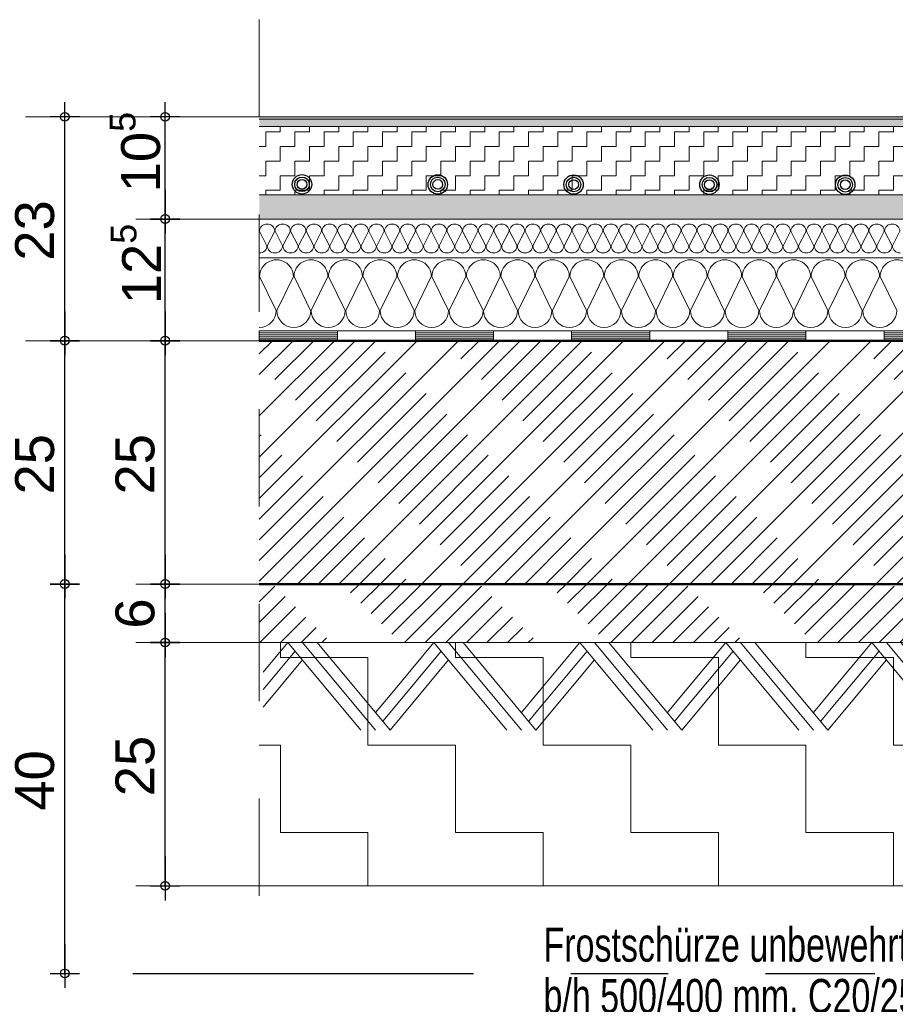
# Model space of a CAD drawing. Header units: metres. Extents: x 1306 to 1412, y -79 to 41.
# Tile 24 of 256: x 1387.622 to 1388.522, y -71.186 to -70.175. Entities that reach past the tile are written whole.
import ezdxf

# ---------------------------------------------------------------- set-up
doc = ezdxf.new("R2010")
doc.units = ezdxf.units.M
doc.header["$PDMODE"] = 65
for name, pattern in [('AUSGEZOGEN', [0]), ('PUNKT2_S9', [0.0015, 0, -0.0015]), ('STRICHLINIE2_S3', [0.055, 0.04, -0.015]), ('STRICHPUNKT2_S5', [0.5, 0.35, -0.05, 0.05, -0.05]), ('VERDECKT2_S2', [0.15, 0.1, -0.05])]:
    doc.linetypes.add(name, pattern=pattern)
for name, color, linetype, lineweight in [('XR$9$Allgemein', 4, 'AUSGEZOGEN', 13), ('XR$9$Fenster', 3, 'AUSGEZOGEN', 18), ('XR$9$Legende', 4, 'AUSGEZOGEN', 13), ('XR$9$Maßlinie 1_50', 7, 'AUSGEZOGEN', 25), ('XR$9$Muster', 4, 'AUSGEZOGEN', 13), ('XR$9$Schraffur', 4, 'AUSGEZOGEN', 13), ('XR$9$Text 1_100', 3, 'AUSGEZOGEN', 18), ('XR$9$Text 1_50', 3, 'AUSGEZOGEN', 18), ('XR$9$Türen', 3, 'AUSGEZOGEN', 18), ('XR$9$Wand', 1, 'AUSGEZOGEN', 50)]:
    doc.layers.add(name, color=color, linetype=linetype, lineweight=lineweight)
doc.styles.add('ARIAL', font='arial.ttf')
doc.dimstyles.new('DIMSTYLE_30', dxfattribs={"dimtxt": 0.04, "dimasz": 0.03, "dimexe": 0, "dimexo": 1e-06, "dimgap": 0.02, "dimtad": 2, "dimdec": 1, "dimlfac": 100, "dimrnd": 0.5, "dimzin": 4, "dimdsep": 46, "dimtxsty": 'ARIAL', "dimblk1": 'ALL_ML_KREIS', "dimblk2": 'ALL_ML_KREIS', "dimsah": 1, "dimcen": 0, "dimse1": 1, "dimse2": 1, "dimclrd": 7, "dimclre": 7, "dimclrt": 7, "dimadec": 0, "dimazin": 0, "dimtfac": 1, "dimtdec": 0, "dimtix": 1, "dimtmove": 2, "dimatfit": 3, "dimfxl": 0, "dimtzin": 0, "dimlwd": 0, "dimlwe": 25, "dimarcsym": 0})
doc.dimstyles.new('DIMSTYLE_31', dxfattribs={"dimtxt": 0.04, "dimasz": 0.03, "dimexe": 0, "dimexo": 1e-06, "dimgap": 0.02, "dimtad": 2, "dimdec": 1, "dimlfac": 100, "dimrnd": 0.5, "dimzin": 4, "dimdsep": 46, "dimtxsty": 'ARIAL', "dimblk1": 'ALL_ML_KREIS', "dimblk2": 'ALL_ML_KREIS', "dimsah": 1, "dimcen": 0, "dimse1": 1, "dimse2": 1, "dimclrd": 7, "dimclre": 7, "dimclrt": 7, "dimadec": 0, "dimazin": 0, "dimtfac": 1, "dimtdec": 0, "dimtix": 1, "dimtmove": 2, "dimatfit": 3, "dimfxl": 0, "dimtvp": 1.2, "dimtzin": 0, "dimlwd": 0, "dimlwe": 25, "dimarcsym": 0})
doc.dimstyles.new('DIMSTYLE_32', dxfattribs={"dimtxt": 0.04, "dimasz": 0.03, "dimexe": 0, "dimexo": 1e-06, "dimgap": 0.02, "dimtad": 2, "dimdec": 1, "dimlfac": 100, "dimrnd": 0.5, "dimzin": 4, "dimdsep": 46, "dimtxsty": 'ARIAL', "dimblk1": 'ALL_ML_KREIS', "dimblk2": 'ALL_ML_KREIS', "dimsah": 1, "dimcen": 0, "dimse1": 1, "dimse2": 1, "dimclrd": 7, "dimclre": 7, "dimclrt": 7, "dimadec": 0, "dimazin": 0, "dimtfac": 1, "dimtdec": 0, "dimtix": 1, "dimtmove": 2, "dimatfit": 3, "dimfxl": 0, "dimtzin": 0, "dimlwd": 0, "dimlwe": 25, "dimarcsym": 0})
doc.dimstyles.new('DIMSTYLE_33', dxfattribs={"dimtxt": 0.04, "dimasz": 0.03, "dimexe": 0, "dimexo": 1e-06, "dimgap": 0.02, "dimtad": 2, "dimdec": 1, "dimlfac": 100, "dimrnd": 0.5, "dimzin": 4, "dimdsep": 46, "dimtxsty": 'ARIAL', "dimblk1": 'ALL_ML_KREIS', "dimblk2": 'ALL_ML_KREIS', "dimsah": 1, "dimcen": 0, "dimse1": 1, "dimse2": 1, "dimclrd": 7, "dimclre": 7, "dimclrt": 7, "dimadec": 0, "dimazin": 0, "dimtfac": 1, "dimtdec": 0, "dimtix": 1, "dimtmove": 2, "dimatfit": 3, "dimfxl": 0, "dimtvp": 1.2, "dimtzin": 0, "dimlwd": 0, "dimlwe": 25, "dimarcsym": 0})

# ---------------------------------------------------------------- blocks, each defined once
blk = doc.blocks.new('NSY153')
at = {"color": 0, "linetype": 'ByBlock', "lineweight": -2}
for radius in [0.005, 0.00375, 0.0025]:
    blk.add_circle((0, 0), radius, dxfattribs=at)
blk = doc.blocks.new('MUSTERELEMENT_2')
at = {"layer": 'XR$9$Muster', "color": 4, "linetype": 'AUSGEZOGEN', "lineweight": 13, "transparency": 33554687}
for p, q in [((1387.8684, -70.4945), (1388.0288, -70.4945)), ((1387.8684, -70.4945), (1387.8684, -70.5045)), ((1387.8684, -70.4965), (1387.9486, -70.4965)), ((1387.8684, -70.4985), (1387.9486, -70.4985)), ((1387.8684, -70.5005), (1387.9486, -70.5005)), ((1387.8684, -70.5025), (1387.9486, -70.5025)), ((1387.9486, -70.4945), (1387.9486, -70.5045)), ((1388.0288, -70.4945), (1388.1893, -70.4945)), ((1388.0288, -70.4945), (1388.0288, -70.5045)), ((1388.0288, -70.4945), (1388.0288, -70.5045)), ((1388.0288, -70.4965), (1388.1091, -70.4965)), ((1388.0288, -70.4985), (1388.1091, -70.4985)), ((1388.0288, -70.5005), (1388.1091, -70.5005)), ((1388.0288, -70.5025), (1388.1091, -70.5025)), ((1388.1091, -70.4945), (1388.1091, -70.5045)), ((1388.1893, -70.4945), (1388.3498, -70.4945)), ((1388.1893, -70.4945), (1388.1893, -70.5045)), ((1388.1893, -70.4945), (1388.1893, -70.5045)), ((1388.1893, -70.4965), (1388.2696, -70.4965)), ((1388.1893, -70.4985), (1388.2696, -70.4985)), ((1388.1893, -70.5005), (1388.2696, -70.5005)), ((1388.1893, -70.5025), (1388.2696, -70.5025)), ((1388.2696, -70.4945), (1388.2696, -70.5045)), ((1388.3498, -70.4945), (1388.5103, -70.4945)), ((1388.3498, -70.4945), (1388.3498, -70.5045)), ((1388.3498, -70.4945), (1388.3498, -70.5045)), ((1388.3498, -70.4965), (1388.4301, -70.4965)), ((1388.3498, -70.4985), (1388.4301, -70.4985)), ((1388.3498, -70.5005), (1388.4301, -70.5005)), ((1388.3498, -70.5025), (1388.4301, -70.5025)), ((1388.4301, -70.4945), (1388.4301, -70.5045)), ((1388.5103, -70.4945), (1388.6708, -70.4945)), ((1388.5103, -70.4945), (1388.5103, -70.5045)), ((1388.5103, -70.4945), (1388.5103, -70.5045)), ((1388.5103, -70.4965), (1388.5905, -70.4965)), ((1388.5103, -70.4985), (1388.5905, -70.4985)), ((1388.5103, -70.5005), (1388.5905, -70.5005)), ((1388.5103, -70.5025), (1388.5905, -70.5025)), ((1387.8684, -70.5045), (1388.0288, -70.5045)), ((1388.0288, -70.5045), (1388.1893, -70.5045)), ((1388.1893, -70.5045), (1388.3498, -70.5045)), ((1388.3498, -70.5045), (1388.5103, -70.5045)), ((1388.5103, -70.5045), (1388.6708, -70.5045))]:
    blk.add_line(p, q, dxfattribs=at)
blk = doc.blocks.new('MUSTERELEMENT_3')
at = {"layer": 'XR$9$Schraffur', "color": 52, "linetype": 'AUSGEZOGEN', "lineweight": 13, "transparency": 33554687}
for p, q in [((1387.8762, -70.407), (1387.8685, -70.392)), ((1387.8843, -70.392), (1387.8766, -70.407)), ((1387.8923, -70.407), (1387.8846, -70.392)), ((1387.9003, -70.392), (1387.8926, -70.407)), ((1387.9083, -70.407), (1387.9006, -70.392)), ((1387.9164, -70.392), (1387.9087, -70.407)), ((1387.9244, -70.407), (1387.9167, -70.392)), ((1387.9324, -70.392), (1387.9247, -70.407)), ((1387.9405, -70.407), (1387.9328, -70.392)), ((1387.9485, -70.392), (1387.9408, -70.407)), ((1387.9565, -70.407), (1387.9488, -70.392)), ((1387.9646, -70.392), (1387.9568, -70.407)), ((1387.9726, -70.407), (1387.9649, -70.392)), ((1387.9806, -70.392), (1387.9729, -70.407)), ((1387.9886, -70.407), (1387.9809, -70.392)), ((1387.9967, -70.392), (1387.989, -70.407)), ((1388.0047, -70.407), (1387.997, -70.392)), ((1388.0127, -70.392), (1388.005, -70.407)), ((1388.0208, -70.407), (1388.013, -70.392)), ((1388.0288, -70.392), (1388.0211, -70.407)), ((1388.0368, -70.407), (1388.0291, -70.392)), ((1388.0448, -70.392), (1388.0371, -70.407)), ((1388.0529, -70.407), (1388.0452, -70.392)), ((1388.0609, -70.392), (1388.0532, -70.407)), ((1388.0689, -70.407), (1388.0612, -70.392)), ((1388.077, -70.392), (1388.0693, -70.407)), ((1388.085, -70.407), (1388.0773, -70.392)), ((1388.093, -70.392), (1388.0853, -70.407)), ((1388.101, -70.407), (1388.0933, -70.392)), ((1388.1091, -70.392), (1388.1014, -70.407)), ((1388.1171, -70.407), (1388.1094, -70.392)), ((1388.1251, -70.392), (1388.1174, -70.407)), ((1388.1332, -70.407), (1388.1255, -70.392)), ((1388.1412, -70.392), (1388.1335, -70.407)), ((1388.1492, -70.407), (1388.1415, -70.392)), ((1388.1573, -70.392), (1388.1495, -70.407)), ((1388.1653, -70.407), (1388.1576, -70.392)), ((1388.1733, -70.392), (1388.1656, -70.407)), ((1388.1813, -70.407), (1388.1736, -70.392)), ((1388.1894, -70.392), (1388.1817, -70.407)), ((1388.1974, -70.407), (1388.1897, -70.392)), ((1388.2054, -70.392), (1388.1977, -70.407)), ((1388.2135, -70.407), (1388.2057, -70.392)), ((1388.2215, -70.392), (1388.2138, -70.407)), ((1388.2295, -70.407), (1388.2218, -70.392)), ((1388.2375, -70.392), (1388.2298, -70.407)), ((1388.2456, -70.407), (1388.2379, -70.392)), ((1388.2536, -70.392), (1388.2459, -70.407)), ((1388.2616, -70.407), (1388.2539, -70.392)), ((1388.2697, -70.392), (1388.262, -70.407)), ((1388.2777, -70.407), (1388.27, -70.392)), ((1388.2857, -70.392), (1388.278, -70.407)), ((1388.2937, -70.407), (1388.286, -70.392)), ((1388.3018, -70.392), (1388.2941, -70.407)), ((1388.3098, -70.407), (1388.3021, -70.392)), ((1388.3178, -70.392), (1388.3101, -70.407)), ((1388.3259, -70.407), (1388.3182, -70.392)), ((1388.3339, -70.392), (1388.3262, -70.407)), ((1388.3419, -70.407), (1388.3342, -70.392)), ((1388.35, -70.392), (1388.3422, -70.407)), ((1388.358, -70.407), (1388.3503, -70.392)), ((1388.366, -70.392), (1388.3583, -70.407)), ((1388.374, -70.407), (1388.3663, -70.392)), ((1388.3821, -70.392), (1388.3744, -70.407)), ((1388.3901, -70.407), (1388.3824, -70.392)), ((1388.3981, -70.392), (1388.3904, -70.407)), ((1388.4062, -70.407), (1388.3984, -70.392)), ((1388.4142, -70.392), (1388.4065, -70.407)), ((1388.4222, -70.407), (1388.4145, -70.392)), ((1388.4302, -70.392), (1388.4225, -70.407)), ((1388.4383, -70.407), (1388.4306, -70.392)), ((1388.4463, -70.392), (1388.4386, -70.407)), ((1388.4543, -70.407), (1388.4466, -70.392)), ((1388.4624, -70.392), (1388.4547, -70.407)), ((1388.4704, -70.407), (1388.4627, -70.392)), ((1388.4784, -70.392), (1388.4707, -70.407)), ((1388.4864, -70.407), (1388.4787, -70.392)), ((1388.4945, -70.392), (1388.4868, -70.407)), ((1388.5025, -70.407), (1388.4948, -70.392)), ((1388.5105, -70.392), (1388.5028, -70.407)), ((1388.5186, -70.407), (1388.5109, -70.392)), ((1388.5266, -70.392), (1388.5189, -70.407))]:
    blk.add_line(p, q, dxfattribs=at)
for centre, start_param, end_param in [((1387.8764, -70.392), 3.141593, 6.283185), ((1387.8924, -70.392), 3.141593, 6.283185), ((1387.9085, -70.392), 3.141593, 6.283185), ((1387.9246, -70.392), 3.141593, 6.283185), ((1387.9406, -70.392), 3.141593, 6.283185), ((1387.9567, -70.392), 3.141593, 6.283185), ((1387.9727, -70.392), 3.141593, 6.283185), ((1387.9888, -70.392), 3.141593, 6.283185), ((1388.0049, -70.392), 3.141593, 6.283185), ((1388.0209, -70.392), 3.141593, 6.283185), ((1388.037, -70.392), 3.141593, 6.283185), ((1388.053, -70.392), 3.141593, 6.283185), ((1388.0691, -70.392), 3.141593, 6.283185), ((1388.0851, -70.392), 3.141593, 6.283185), ((1388.1012, -70.392), 3.141593, 6.283185), ((1388.1173, -70.392), 3.141593, 6.283185), ((1388.1333, -70.392), 3.141593, 6.283185), ((1388.1494, -70.392), 3.141593, 6.283185), ((1388.1654, -70.392), 3.141593, 6.283185), ((1388.1815, -70.392), 3.141593, 6.283185), ((1388.1976, -70.392), 3.141593, 6.283185), ((1388.2136, -70.392), 3.141593, 6.283185), ((1388.2297, -70.392), 3.141593, 6.283185), ((1388.2457, -70.392), 3.141593, 6.283185), ((1388.2618, -70.392), 3.141593, 6.283185), ((1388.2778, -70.392), 3.141593, 6.283185), ((1388.2939, -70.392), 3.141593, 6.283185), ((1388.31, -70.392), 3.141593, 6.283185), ((1388.326, -70.392), 3.141593, 6.283185), ((1388.3421, -70.392), 3.141593, 6.283185), ((1388.3581, -70.392), 3.141593, 6.283185), ((1388.3742, -70.392), 3.141593, 6.283185), ((1388.3903, -70.392), 3.141593, 6.283185), ((1388.4063, -70.392), 3.141593, 6.283185), ((1388.4224, -70.392), 3.141593, 6.283185), ((1388.4384, -70.392), 3.141593, 6.283185), ((1388.4545, -70.392), 3.141593, 6.283185), ((1388.4705, -70.392), 3.141593, 6.283185), ((1388.4866, -70.392), 3.141593, 6.283185), ((1388.5027, -70.392), 3.141593, 6.283185), ((1388.5187, -70.392), 3.141593, 6.283185), ((1387.8684, -70.407), 1.570796, 3.141593), ((1387.8844, -70.407), 0, 1.570796), ((1387.8844, -70.407), 1.570796, 3.141593), ((1387.9005, -70.407), 0, 1.570796), ((1387.9005, -70.407), 1.570796, 3.141593), ((1387.9165, -70.407), 0, 1.570796), ((1387.9165, -70.407), 1.570796, 3.141593), ((1387.9326, -70.407), 0, 1.570796), ((1387.9326, -70.407), 1.570796, 3.141593), ((1387.9487, -70.407), 0, 1.570796), ((1387.9487, -70.407), 1.570796, 3.141593), ((1387.9647, -70.407), 0, 1.570796), ((1387.9647, -70.407), 1.570796, 3.141593), ((1387.9808, -70.407), 0, 1.570796), ((1387.9808, -70.407), 1.570796, 3.141593), ((1387.9968, -70.407), 0, 1.570796), ((1387.9968, -70.407), 1.570796, 3.141593), ((1388.0129, -70.407), 0, 1.570796), ((1388.0129, -70.407), 1.570796, 3.141593), ((1388.0289, -70.407), 0, 1.570796), ((1388.0289, -70.407), 1.570796, 3.141593), ((1388.045, -70.407), 0, 1.570796), ((1388.045, -70.407), 1.570796, 3.141593), ((1388.0611, -70.407), 0, 1.570796), ((1388.0611, -70.407), 1.570796, 3.141593), ((1388.0771, -70.407), 0, 1.570796), ((1388.0771, -70.407), 1.570796, 3.141593), ((1388.0932, -70.407), 0, 1.570796), ((1388.0932, -70.407), 1.570796, 3.141593), ((1388.1092, -70.407), 0, 1.570796), ((1388.1092, -70.407), 1.570796, 3.141593), ((1388.1253, -70.407), 0, 1.570796), ((1388.1253, -70.407), 1.570796, 3.141593), ((1388.1414, -70.407), 0, 1.570796), ((1388.1414, -70.407), 1.570796, 3.141593), ((1388.1574, -70.407), 0, 1.570796), ((1388.1574, -70.407), 1.570796, 3.141593), ((1388.1735, -70.407), 0, 1.570796), ((1388.1735, -70.407), 1.570796, 3.141593), ((1388.1895, -70.407), 0, 1.570796), ((1388.1895, -70.407), 1.570796, 3.141593), ((1388.2056, -70.407), 0, 1.570796), ((1388.2056, -70.407), 1.570796, 3.141593), ((1388.2216, -70.407), 0, 1.570796), ((1388.2216, -70.407), 1.570796, 3.141593), ((1388.2377, -70.407), 0, 1.570796), ((1388.2377, -70.407), 1.570796, 3.141593), ((1388.2538, -70.407), 0, 1.570796), ((1388.2538, -70.407), 1.570796, 3.141593), ((1388.2698, -70.407), 0, 1.570796), ((1388.2698, -70.407), 1.570796, 3.141593), ((1388.2859, -70.407), 0, 1.570796), ((1388.2859, -70.407), 1.570796, 3.141593), ((1388.3019, -70.407), 0, 1.570796), ((1388.3019, -70.407), 1.570796, 3.141593), ((1388.318, -70.407), 0, 1.570796), ((1388.318, -70.407), 1.570796, 3.141593), ((1388.3341, -70.407), 0, 1.570796), ((1388.3341, -70.407), 1.570796, 3.141593), ((1388.3501, -70.407), 0, 1.570796), ((1388.3501, -70.407), 1.570796, 3.141593), ((1388.3662, -70.407), 0, 1.570796), ((1388.3662, -70.407), 1.570796, 3.141593), ((1388.3822, -70.407), 0, 1.570796), ((1388.3822, -70.407), 1.570796, 3.141593), ((1388.3983, -70.407), 0, 1.570796), ((1388.3983, -70.407), 1.570796, 3.141593), ((1388.4143, -70.407), 0, 1.570796), ((1388.4143, -70.407), 1.570796, 3.141593), ((1388.4304, -70.407), 0, 1.570796), ((1388.4304, -70.407), 1.570796, 3.141593), ((1388.4465, -70.407), 0, 1.570796), ((1388.4465, -70.407), 1.570796, 3.141593), ((1388.4625, -70.407), 0, 1.570796), ((1388.4625, -70.407), 1.570796, 3.141593), ((1388.4786, -70.407), 0, 1.570796), ((1388.4786, -70.407), 1.570796, 3.141593), ((1388.4946, -70.407), 0, 1.570796), ((1388.4946, -70.407), 1.570796, 3.141593), ((1388.5107, -70.407), 0, 1.570796), ((1388.5107, -70.407), 1.570796, 3.141593), ((1388.5268, -70.407), 0, 1.570796)]:
    blk.add_ellipse(centre, major_axis=(-0.00787, 0), ratio=0.934093, start_param=start_param, end_param=end_param, dxfattribs=at)
blk = doc.blocks.new('MUSTERELEMENT_4')
at = {"layer": 'XR$9$Schraffur', "color": 52, "linetype": 'AUSGEZOGEN', "lineweight": 13, "transparency": 33554687}
for p, q in [((1387.8687, -70.4386), (1387.8857, -70.4736)), ((1387.8864, -70.4736), (1387.9034, -70.4386)), ((1387.9041, -70.4386), (1387.9211, -70.4736)), ((1387.9218, -70.4736), (1387.9389, -70.4386)), ((1387.9396, -70.4386), (1387.9566, -70.4736)), ((1387.9573, -70.4736), (1387.9743, -70.4386)), ((1387.975, -70.4386), (1387.992, -70.4736)), ((1387.9927, -70.4736), (1388.0097, -70.4386)), ((1388.0104, -70.4386), (1388.0274, -70.4736)), ((1388.0281, -70.4736), (1388.0451, -70.4386)), ((1388.0458, -70.4386), (1388.0628, -70.4736)), ((1388.0635, -70.4736), (1388.0805, -70.4386)), ((1388.0813, -70.4386), (1388.0983, -70.4736)), ((1388.099, -70.4736), (1388.116, -70.4386)), ((1388.1167, -70.4386), (1388.1337, -70.4736)), ((1388.1344, -70.4736), (1388.1514, -70.4386)), ((1388.1521, -70.4386), (1388.1691, -70.4736)), ((1388.1698, -70.4736), (1388.1868, -70.4386)), ((1388.1875, -70.4386), (1388.2045, -70.4736)), ((1388.2052, -70.4736), (1388.2222, -70.4386)), ((1388.2229, -70.4386), (1388.2399, -70.4736)), ((1388.2407, -70.4736), (1388.2577, -70.4386)), ((1388.2584, -70.4386), (1388.2754, -70.4736)), ((1388.2761, -70.4736), (1388.2931, -70.4386)), ((1388.2938, -70.4386), (1388.3108, -70.4736)), ((1388.3115, -70.4736), (1388.3285, -70.4386)), ((1388.3292, -70.4386), (1388.3462, -70.4736)), ((1388.3469, -70.4736), (1388.3639, -70.4386)), ((1388.3646, -70.4386), (1388.3816, -70.4736)), ((1388.3823, -70.4736), (1388.3993, -70.4386)), ((1388.4001, -70.4386), (1388.4171, -70.4736)), ((1388.4178, -70.4736), (1388.4348, -70.4386)), ((1388.4355, -70.4386), (1388.4525, -70.4736)), ((1388.4532, -70.4736), (1388.4702, -70.4386)), ((1388.4709, -70.4386), (1388.4879, -70.4736)), ((1388.4886, -70.4736), (1388.5056, -70.4386)), ((1388.5063, -70.4386), (1388.5233, -70.4736))]:
    blk.add_line(p, q, dxfattribs=at)
for centre, start_param, end_param in [((1387.8861, -70.4386), 0, 3.141593), ((1387.9215, -70.4386), 0, 3.141593), ((1387.9569, -70.4386), 0, 3.141593), ((1387.9923, -70.4386), 0, 3.141593), ((1388.0278, -70.4386), 0, 3.141593), ((1388.0632, -70.4386), 0, 3.141593), ((1388.0986, -70.4386), 0, 3.141593), ((1388.134, -70.4386), 0, 3.141593), ((1388.1695, -70.4386), 0, 3.141593), ((1388.2049, -70.4386), 0, 3.141593), ((1388.2403, -70.4386), 0, 3.141593), ((1388.2757, -70.4386), 0, 3.141593), ((1388.3111, -70.4386), 0, 3.141593), ((1388.3466, -70.4386), 0, 3.141593), ((1388.382, -70.4386), 0, 3.141593), ((1388.4174, -70.4386), 0, 3.141593), ((1388.4528, -70.4386), 0, 3.141593), ((1388.4883, -70.4386), 0, 3.141593), ((1388.5237, -70.4386), 0, 3.141593), ((1387.8684, -70.4736), 4.712389, 6.283185), ((1387.9038, -70.4736), 3.141593, 4.712389), ((1387.9038, -70.4736), 4.712389, 6.283185), ((1387.9392, -70.4736), 3.141593, 4.712389), ((1387.9392, -70.4736), 4.712389, 6.283185), ((1387.9746, -70.4736), 3.141593, 4.712389), ((1387.9746, -70.4736), 4.712389, 6.283185), ((1388.0101, -70.4736), 3.141593, 4.712389), ((1388.0101, -70.4736), 4.712389, 6.283185), ((1388.0455, -70.4736), 3.141593, 4.712389), ((1388.0455, -70.4736), 4.712389, 6.283185), ((1388.0809, -70.4736), 3.141593, 4.712389), ((1388.0809, -70.4736), 4.712389, 6.283185), ((1388.1163, -70.4736), 3.141593, 4.712389), ((1388.1163, -70.4736), 4.712389, 6.283185), ((1388.1517, -70.4736), 3.141593, 4.712389), ((1388.1517, -70.4736), 4.712389, 6.283185), ((1388.1872, -70.4736), 3.141593, 4.712389), ((1388.1872, -70.4736), 4.712389, 6.283185), ((1388.2226, -70.4736), 3.141593, 4.712389), ((1388.2226, -70.4736), 4.712389, 6.283185), ((1388.258, -70.4736), 3.141593, 4.712389), ((1388.258, -70.4736), 4.712389, 6.283185), ((1388.2934, -70.4736), 3.141593, 4.712389), ((1388.2934, -70.4736), 4.712389, 6.283185), ((1388.3289, -70.4736), 3.141593, 4.712389), ((1388.3289, -70.4736), 4.712389, 6.283185), ((1388.3643, -70.4736), 3.141593, 4.712389), ((1388.3643, -70.4736), 4.712389, 6.283185), ((1388.3997, -70.4736), 3.141593, 4.712389), ((1388.3997, -70.4736), 4.712389, 6.283185), ((1388.4351, -70.4736), 3.141593, 4.712389), ((1388.4351, -70.4736), 4.712389, 6.283185), ((1388.4705, -70.4736), 3.141593, 4.712389), ((1388.4705, -70.4736), 4.712389, 6.283185), ((1388.506, -70.4736), 3.141593, 4.712389), ((1388.506, -70.4736), 4.712389, 6.283185)]:
    blk.add_ellipse(centre, major_axis=(0.0174, 0), ratio=0.988063, start_param=start_param, end_param=end_param, dxfattribs=at)
blk = doc.blocks.new('MUSTERELEMENT_14')
at = {"layer": 'XR$9$Wand', "color": 52, "linetype": 'AUSGEZOGEN', "lineweight": 13, "transparency": 33554687}
for p, q in [((1387.8977, -70.8145), (1387.8723, -70.845)), ((1387.9727, -70.9045), (1387.8977, -70.8145)), ((1387.9877, -70.9045), (1387.9127, -70.8145)), ((1388.0027, -70.9045), (1387.9277, -70.8145)), ((1388.0477, -70.8145), (1388.0027, -70.8685)), ((1388.1227, -70.9045), (1388.0477, -70.8145)), ((1388.1377, -70.9045), (1388.0627, -70.8145)), ((1388.1527, -70.9045), (1388.0777, -70.8145)), ((1388.1977, -70.8145), (1388.1527, -70.8685)), ((1388.2727, -70.9045), (1388.1977, -70.8145)), ((1388.2877, -70.9045), (1388.2127, -70.8145)), ((1388.3027, -70.9045), (1388.2277, -70.8145)), ((1388.3477, -70.8145), (1388.3027, -70.8685)), ((1388.4227, -70.9045), (1388.3477, -70.8145)), ((1388.4377, -70.9045), (1388.3627, -70.8145)), ((1388.4527, -70.9045), (1388.3777, -70.8145)), ((1388.4977, -70.8145), (1388.4527, -70.8685)), ((1388.5727, -70.9045), (1388.4977, -70.8145)), ((1388.5877, -70.9045), (1388.5127, -70.8145)), ((1388.6027, -70.9045), (1388.5277, -70.8145)), ((1387.9052, -70.8235), (1387.8723, -70.863)), ((1388.0552, -70.8235), (1388.0027, -70.8865)), ((1388.2052, -70.8235), (1388.1527, -70.8865)), ((1388.3552, -70.8235), (1388.3027, -70.8865)), ((1388.5052, -70.8235), (1388.4527, -70.8865)), ((1387.9127, -70.8325), (1387.8723, -70.881)), ((1388.0627, -70.8325), (1388.0027, -70.9045)), ((1388.2127, -70.8325), (1388.1527, -70.9045)), ((1388.3627, -70.8325), (1388.3027, -70.9045)), ((1388.5127, -70.8325), (1388.4527, -70.9045)), ((1388.0027, -70.8685), (1387.9877, -70.8865)), ((1388.1527, -70.8685), (1388.1377, -70.8865)), ((1388.3027, -70.8685), (1388.2877, -70.8865)), ((1388.4527, -70.8685), (1388.4377, -70.8865)), ((1388.6027, -70.8685), (1388.5877, -70.8865)), ((1388.0027, -70.8865), (1387.9952, -70.8955)), ((1388.1527, -70.8865), (1388.1452, -70.8955)), ((1388.3027, -70.8865), (1388.2952, -70.8955)), ((1388.4527, -70.8865), (1388.4452, -70.8955)), ((1388.6027, -70.8865), (1388.5952, -70.8955))]:
    blk.add_line(p, q, dxfattribs=at)
blk = doc.blocks.new('ALL_ML_KREIS')
at = {"color": 0, "linetype": 'ByBlock', "lineweight": -2}
for p, q in [((0, -0.5), (0, 0.5)), ((-1, 0), (0.5, 0))]:
    blk.add_line(p, q, dxfattribs=at)
blk.add_circle((0, 0), 0.15, dxfattribs=at)
blk = doc.blocks.new('*D1312')
at = {"layer": 'DEFPOINTS', "color": 7, "linetype": 'AUSGEZOGEN', "lineweight": 25, "transparency": 33554687}
for p in [(1387.8684, -70.8145), (1387.7716, -71.0645), (1387.8684, -71.0645)]:
    blk.add_point(p, dxfattribs=at)
at = {"layer": 'XR$9$Maßlinie 1_50', "color": 7, "linetype": 'AUSGEZOGEN', "lineweight": -2, "transparency": 33554687}
blk.add_line((1387.7716, -71.0645), (1387.7716, -70.8145), dxfattribs=at)
at = {"layer": 'XR$9$Maßlinie 1_50', "color": 7, "linetype": 'AUSGEZOGEN', "lineweight": 25, "transparency": 33554687, "xscale": 0.03, "yscale": 0.03, "zscale": 0.03}
for p, rotation in [((1387.7716, -70.8145), 90), ((1387.7716, -71.0645), 270)]:
    blk.add_blockref('ALL_ML_KREIS', p, dxfattribs=dict(at, rotation=rotation))
at = {"layer": 'XR$9$Maßlinie 1_50', "color": 7, "linetype": 'AUSGEZOGEN', "lineweight": 25, "transparency": 33554687, "insert": (1387.7409, -70.9415), "char_height": 0.04, "width": 0.16, "attachment_point": 5, "rotation": 90, "style": 'ARIAL'}
blk.add_mtext('\\A1;{\\A1;{25\\H0.026400;\\S^ ;}}', dxfattribs=at)
blk = doc.blocks.new('*D1313')
at = {"layer": 'DEFPOINTS', "color": 7, "linetype": 'AUSGEZOGEN', "lineweight": 25, "transparency": 33554687}
for p in [(1387.8684, -70.7545), (1387.7716, -70.8145), (1387.8684, -70.8145)]:
    blk.add_point(p, dxfattribs=at)
at = {"layer": 'XR$9$Maßlinie 1_50', "color": 7, "linetype": 'AUSGEZOGEN', "lineweight": -2, "transparency": 33554687}
blk.add_line((1387.7716, -70.8145), (1387.7716, -70.7545), dxfattribs=at)
at = {"layer": 'XR$9$Maßlinie 1_50', "color": 7, "linetype": 'AUSGEZOGEN', "lineweight": 25, "transparency": 33554687, "xscale": 0.03, "yscale": 0.03, "zscale": 0.03}
for p, rotation in [((1387.7716, -70.7545), 90), ((1387.7716, -70.8145), 270)]:
    blk.add_blockref('ALL_ML_KREIS', p, dxfattribs=dict(at, rotation=rotation))
at = {"layer": 'XR$9$Maßlinie 1_50', "color": 7, "linetype": 'AUSGEZOGEN', "lineweight": 25, "transparency": 33554687, "insert": (1387.7409, -70.7848), "char_height": 0.04, "width": 0.12, "attachment_point": 5, "rotation": 90, "style": 'ARIAL'}
blk.add_mtext('\\A1;{\\A1;{6\\H0.026400;\\S^ ;}}', dxfattribs=at)
blk = doc.blocks.new('*D1314')
at = {"layer": 'DEFPOINTS', "color": 7, "linetype": 'AUSGEZOGEN', "lineweight": 25, "transparency": 33554687}
for p in [(1387.8684, -70.5045), (1387.7716, -70.7545), (1387.8684, -70.7545)]:
    blk.add_point(p, dxfattribs=at)
at = {"layer": 'XR$9$Maßlinie 1_50', "color": 7, "linetype": 'AUSGEZOGEN', "lineweight": -2, "transparency": 33554687}
blk.add_line((1387.7716, -70.7545), (1387.7716, -70.5045), dxfattribs=at)
at = {"layer": 'XR$9$Maßlinie 1_50', "color": 7, "linetype": 'AUSGEZOGEN', "lineweight": 25, "transparency": 33554687, "xscale": 0.03, "yscale": 0.03, "zscale": 0.03}
for p, rotation in [((1387.7716, -70.5045), 90), ((1387.7716, -70.7545), 270)]:
    blk.add_blockref('ALL_ML_KREIS', p, dxfattribs=dict(at, rotation=rotation))
at = {"layer": 'XR$9$Maßlinie 1_50', "color": 7, "linetype": 'AUSGEZOGEN', "lineweight": 25, "transparency": 33554687, "insert": (1387.7409, -70.6315), "char_height": 0.04, "width": 0.16, "attachment_point": 5, "rotation": 90, "style": 'ARIAL'}
blk.add_mtext('\\A1;{\\A1;{25\\H0.026400;\\S^ ;}}', dxfattribs=at)
blk = doc.blocks.new('*D1315')
at = {"layer": 'DEFPOINTS', "color": 7, "linetype": 'AUSGEZOGEN', "lineweight": 25, "transparency": 33554687}
for p in [(1387.8684, -70.3795), (1387.7716, -70.5045), (1387.8684, -70.5045)]:
    blk.add_point(p, dxfattribs=at)
at = {"layer": 'XR$9$Maßlinie 1_50', "color": 7, "linetype": 'AUSGEZOGEN', "lineweight": -2, "transparency": 33554687}
blk.add_line((1387.7716, -70.5045), (1387.7716, -70.3795), dxfattribs=at)
at = {"layer": 'XR$9$Maßlinie 1_50', "color": 7, "linetype": 'AUSGEZOGEN', "lineweight": 25, "transparency": 33554687, "xscale": 0.03, "yscale": 0.03, "zscale": 0.03}
for p, rotation in [((1387.7716, -70.3795), 90), ((1387.7716, -70.5045), 270)]:
    blk.add_blockref('ALL_ML_KREIS', p, dxfattribs=dict(at, rotation=rotation))
at = {"layer": 'XR$9$Maßlinie 1_50', "color": 7, "linetype": 'AUSGEZOGEN', "lineweight": 25, "transparency": 33554687, "insert": (1387.7416, -70.4258), "char_height": 0.04, "width": 0.16, "attachment_point": 5, "rotation": 90, "style": 'ARIAL'}
blk.add_mtext('\\A1;{\\A1;{12\\H0.026400;\\S5^ ;}}', dxfattribs=at)
blk = doc.blocks.new('*D1316')
at = {"layer": 'DEFPOINTS', "color": 7, "linetype": 'AUSGEZOGEN', "lineweight": 25, "transparency": 33554687}
for p in [(1387.8684, -70.2745), (1387.7716, -70.3795), (1387.8684, -70.3795)]:
    blk.add_point(p, dxfattribs=at)
at = {"layer": 'XR$9$Maßlinie 1_50', "color": 7, "linetype": 'AUSGEZOGEN', "lineweight": -2, "transparency": 33554687}
blk.add_line((1387.7716, -70.3795), (1387.7716, -70.2745), dxfattribs=at)
at = {"layer": 'XR$9$Maßlinie 1_50', "color": 7, "linetype": 'AUSGEZOGEN', "lineweight": 25, "transparency": 33554687, "xscale": 0.03, "yscale": 0.03, "zscale": 0.03}
for p, rotation in [((1387.7716, -70.2745), 90), ((1387.7716, -70.3795), 270)]:
    blk.add_blockref('ALL_ML_KREIS', p, dxfattribs=dict(at, rotation=rotation))
at = {"layer": 'XR$9$Maßlinie 1_50', "color": 7, "linetype": 'AUSGEZOGEN', "lineweight": 25, "transparency": 33554687, "insert": (1387.7409, -70.3108), "char_height": 0.04, "width": 0.16, "attachment_point": 5, "rotation": 90, "style": 'ARIAL'}
blk.add_mtext('\\A1;{\\A1;{10\\H0.026400;\\S5^ ;}}', dxfattribs=at)
blk = doc.blocks.new('*D1317')
at = {"layer": 'DEFPOINTS', "color": 7, "linetype": 'AUSGEZOGEN', "lineweight": 25, "transparency": 33554687}
for p in [(1388.9784, -70.7545), (1387.6685, -71.1545), (1388.5127, -71.1545)]:
    blk.add_point(p, dxfattribs=at)
at = {"layer": 'XR$9$Maßlinie 1_50', "color": 7, "linetype": 'AUSGEZOGEN', "lineweight": -2, "transparency": 33554687}
blk.add_line((1387.6685, -71.1545), (1387.6685, -70.7545), dxfattribs=at)
at = {"layer": 'XR$9$Maßlinie 1_50', "color": 7, "linetype": 'AUSGEZOGEN', "lineweight": 25, "transparency": 33554687, "xscale": 0.03, "yscale": 0.03, "zscale": 0.03}
for p, rotation in [((1387.6685, -70.7545), 90), ((1387.6685, -71.1545), 270)]:
    blk.add_blockref('ALL_ML_KREIS', p, dxfattribs=dict(at, rotation=rotation))
at = {"layer": 'XR$9$Maßlinie 1_50', "color": 7, "linetype": 'AUSGEZOGEN', "lineweight": 25, "transparency": 33554687, "insert": (1387.6378, -70.9563), "char_height": 0.04, "width": 0.16, "attachment_point": 5, "rotation": 90, "style": 'ARIAL'}
blk.add_mtext('\\A1;{\\A1;{40\\H0.026400;\\S^ ;}}', dxfattribs=at)
blk = doc.blocks.new('*D1318')
at = {"layer": 'DEFPOINTS', "color": 7, "linetype": 'AUSGEZOGEN', "lineweight": 25, "transparency": 33554687}
for p in [(1388.9784, -70.5045), (1387.6685, -70.7545), (1388.9784, -70.7545)]:
    blk.add_point(p, dxfattribs=at)
at = {"layer": 'XR$9$Maßlinie 1_50', "color": 7, "linetype": 'AUSGEZOGEN', "lineweight": -2, "transparency": 33554687}
blk.add_line((1387.6685, -70.7545), (1387.6685, -70.5045), dxfattribs=at)
at = {"layer": 'XR$9$Maßlinie 1_50', "color": 7, "linetype": 'AUSGEZOGEN', "lineweight": 25, "transparency": 33554687, "xscale": 0.03, "yscale": 0.03, "zscale": 0.03}
for p, rotation in [((1387.6685, -70.5045), 90), ((1387.6685, -70.7545), 270)]:
    blk.add_blockref('ALL_ML_KREIS', p, dxfattribs=dict(at, rotation=rotation))
at = {"layer": 'XR$9$Maßlinie 1_50', "color": 7, "linetype": 'AUSGEZOGEN', "lineweight": 25, "transparency": 33554687, "insert": (1387.6378, -70.6315), "char_height": 0.04, "width": 0.16, "attachment_point": 5, "rotation": 90, "style": 'ARIAL'}
blk.add_mtext('\\A1;{\\A1;{25\\H0.026400;\\S^ ;}}', dxfattribs=at)
blk = doc.blocks.new('*D1319')
at = {"layer": 'DEFPOINTS', "color": 7, "linetype": 'AUSGEZOGEN', "lineweight": 25, "transparency": 33554687}
for p in [(1388.9784, -70.2745), (1387.6685, -70.5045), (1388.9784, -70.5045)]:
    blk.add_point(p, dxfattribs=at)
at = {"layer": 'XR$9$Maßlinie 1_50', "color": 7, "linetype": 'AUSGEZOGEN', "lineweight": -2, "transparency": 33554687}
blk.add_line((1387.6685, -70.5045), (1387.6685, -70.2745), dxfattribs=at)
at = {"layer": 'XR$9$Maßlinie 1_50', "color": 7, "linetype": 'AUSGEZOGEN', "lineweight": 25, "transparency": 33554687, "xscale": 0.03, "yscale": 0.03, "zscale": 0.03}
for p, rotation in [((1387.6685, -70.2745), 90), ((1387.6685, -70.5045), 270)]:
    blk.add_blockref('ALL_ML_KREIS', p, dxfattribs=dict(at, rotation=rotation))
at = {"layer": 'XR$9$Maßlinie 1_50', "color": 7, "linetype": 'AUSGEZOGEN', "lineweight": 25, "transparency": 33554687, "insert": (1387.6378, -70.3913), "char_height": 0.04, "width": 0.16, "attachment_point": 5, "rotation": 90, "style": 'ARIAL'}
blk.add_mtext('\\A1;{\\A1;{23\\H0.026400;\\S^ ;}}', dxfattribs=at)

msp = doc.modelspace()

# ---------------------------------------------------------------- hatches: boundary and pattern name
at = {"layer": 'XR$9$Fenster', "linetype": 'AUSGEZOGEN', "lineweight": 13, "transparency": 33554687}
msp.add_hatch(color=9, dxfattribs=at).paths.add_polyline_path([(1389.0627, -70.2745), (1387.8684, -70.2745), (1387.8684, -70.2845), (1389.0627, -70.2845)])
at = {"layer": 'XR$9$Muster', "linetype": 'PUNKT2_S9', "lineweight": 13, "transparency": 33554687}
h = msp.add_hatch(dxfattribs=at)
h.set_pattern_fill('MUSTER', color=35, scale=0.09, style=0, pattern_type=2)
h.set_pattern_definition([(0, (0.18, 0.18), (0.09, 0.09), [0.09, -0.09]), (90, (0.18, 0.18), (-0.09, 0.09), [0.09, -0.09])])
h.paths.add_polyline_path([(1388.8127, -71.0645), (1388.8127, -70.8145), (1387.8684, -70.8145), (1387.8684, -71.0645)], flags=0)
at = {"layer": 'XR$9$Schraffur', "linetype": 'AUSGEZOGEN', "lineweight": 13, "transparency": 33554687}
h = msp.add_hatch(dxfattribs=at)
h.set_pattern_fill('MUSTER', color=52, scale=0.015, angle=90, style=0, pattern_type=2)
h.set_pattern_definition([(90, (-0.03, 0.03), (-0.015, 0.015), [0.015, -0.015]), (180, (-0.03, 0.03), (-0.015, -0.015), [0.015, -0.015])])
h.paths.add_polyline_path([(1389.0622, -70.3545), (1389.0622, -70.2845), (1387.8684, -70.2845), (1387.8684, -70.3545)], flags=0)
h = msp.add_hatch(dxfattribs=at)
h.set_pattern_fill('MUSTER', color=52, scale=0.01125, style=0, pattern_type=2)
h.set_pattern_definition([(0, (0.0225, 0.0225), (0.01125, 0.01125), [0.01125, -0.01125]), (90, (0.0225, 0.0225), (-0.01125, 0.01125), [0.01125, -0.01125])])
h.paths.add_polyline_path([(1389.0727, -70.3795), (1389.0727, -70.3545), (1387.8684, -70.3545), (1387.8684, -70.3795)], flags=0)
h = msp.add_hatch(dxfattribs=at)
h.set_pattern_fill('SCHRAFFUR_7', color=52, scale=0.01, style=0, pattern_type=2)
h.set_pattern_definition([(45, (0, 0), (-0.02121320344, 0.02121320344), []), (45, (-0.010607, 0.010607), (-0.02121320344, 0.02121320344), [0.1, -0.05])])
h.paths.add_polyline_path([(1387.8684, -70.5045), (1387.8684, -70.7545), (1389.3127, -70.7545), (1389.3127, -70.5045)], flags=0)
h = msp.add_hatch(dxfattribs=at)
h.set_pattern_fill('SCHRAFFUR_10', color=52, scale=0.01, angle=90, style=0, pattern_type=2)
h.set_pattern_definition([(225, (0, 0), (0.02121320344, -0.02121320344), [0.1, -0.05]), (225, (0.010607, -0.010607), (0.02121320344, -0.02121320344), [0.1, -0.05])])
h.paths.add_polyline_path([(1388.8127, -70.8145), (1388.8127, -70.7545), (1387.8684, -70.7545), (1387.8684, -70.8145)], flags=0)

# ---------------------------------------------------------------- linework, layer by layer
at = {"layer": 'XR$9$Allgemein', "color": 7, "linetype": 'AUSGEZOGEN', "lineweight": 13, "transparency": 33554687}
msp.add_line((1387.8684, -70.8145), (1388.8127, -70.8145), dxfattribs=at)
at = {"layer": 'XR$9$Legende', "color": 4, "linetype": 'STRICHLINIE2_S3', "lineweight": 13, "transparency": 33554687}
msp.add_line((1388.6027, -70.8145), (1387.8723, -70.8145), dxfattribs=at)
at = {"layer": 'XR$9$Muster', "color": 4, "linetype": 'AUSGEZOGEN', "lineweight": 13, "transparency": 33554687}
msp.add_line((1388.8127, -71.0645), (1387.8684, -71.0645), dxfattribs=at)
at = {"layer": 'XR$9$Text 1_50', "color": 4, "linetype": 'STRICHPUNKT2_S5', "lineweight": 13, "transparency": 33554687}
for p, q in [((1387.8684, -70.2745), (1387.6282, -70.2745)), ((1387.8684, -70.3795), (1387.7416, -70.3795)), ((1387.8684, -70.5045), (1387.6282, -70.5045)), ((1387.8684, -70.7545), (1387.7416, -70.7545)), ((1387.8684, -70.8145), (1387.7416, -70.8145)), ((1387.8684, -71.0645), (1387.7416, -71.0645))]:
    msp.add_line(p, q, dxfattribs=at)
at = {"layer": 'XR$9$Text 1_50', "color": 3, "linetype": 'STRICHPUNKT2_S5', "lineweight": 25, "transparency": 33554687}
msp.add_line((1387.7385, -71.1545), (1388.5007, -71.1545), dxfattribs=at)
at = {"layer": 'XR$9$Türen', "color": 3, "linetype": 'AUSGEZOGEN', "lineweight": 13, "transparency": 33554687}
msp.add_line((1387.8684, -70.4195), (1389.0727, -70.4195), dxfattribs=at)
at = {"layer": 'XR$9$Wand', "color": 1, "linetype": 'VERDECKT2_S2', "lineweight": 13, "transparency": 33554687}
msp.add_line((1387.8684, -70.1747), (1387.8684, -71.1666), dxfattribs=at)
at = {"layer": 'XR$9$Wand', "color": 1, "linetype": 'AUSGEZOGEN', "lineweight": 13, "transparency": 33554687}
for p, q in [((1387.8684, -70.2745), (1389.0727, -70.2745)), ((1387.8684, -70.277), (1389.0627, -70.277)), ((1389.0627, -70.2845), (1387.8684, -70.2845)), ((1389.0727, -70.3545), (1387.8684, -70.3545)), ((1389.0727, -70.3795), (1387.8684, -70.3795))]:
    msp.add_line(p, q, dxfattribs=at)
at = {"layer": 'XR$9$Wand', "color": 1, "linetype": 'AUSGEZOGEN', "lineweight": 50, "transparency": 33554687}
for p, q in [((1389.3127, -70.5045), (1387.8684, -70.5045)), ((1389.3127, -70.7545), (1387.8684, -70.7545))]:
    msp.add_line(p, q, dxfattribs=at)

# ---------------------------------------------------------------- block references
at = {"layer": 'XR$9$Muster', "color": 4, "linetype": 'AUSGEZOGEN', "lineweight": 13, "transparency": 33554687}
msp.add_blockref('MUSTERELEMENT_2', (0, 0), dxfattribs=at)
at = {"layer": 'XR$9$Schraffur', "color": 52, "linetype": 'AUSGEZOGEN', "lineweight": 13, "transparency": 33554687}
for name in ['MUSTERELEMENT_3', 'MUSTERELEMENT_4']:
    msp.add_blockref(name, (0, 0), dxfattribs=at)
at = {"layer": 'XR$9$Wand', "color": 1, "linetype": 'AUSGEZOGEN', "lineweight": 25, "transparency": 33554687, "xscale": 2, "yscale": 2, "zscale": 2}
for p in [(1387.9123, -70.3439), (1388.0518, -70.344), (1388.1913, -70.3441), (1388.3309, -70.3442), (1388.4704, -70.3443)]:
    msp.add_blockref('NSY153', p, dxfattribs=at)
at = {"layer": 'XR$9$Wand', "color": 52, "linetype": 'AUSGEZOGEN', "lineweight": 13, "transparency": 33554687}
msp.add_blockref('MUSTERELEMENT_14', (0, 0), dxfattribs=at)

# ---------------------------------------------------------------- texts
at = {"layer": 'XR$9$Text 1_100', "color": 3, "linetype": 'AUSGEZOGEN', "lineweight": 18, "transparency": 33554687, "insert": (1388.1604, -71.1075), "char_height": 0.035, "width": 0.525053, "attachment_point": 1, "line_spacing_factor": 0.903614, "style": 'ARIAL'}
msp.add_mtext('\\A1;{\\fArial|i0|b0;\\H0.035000;\\W0.714286;\\C3;Frostschürze unbewehrt}\\P{\\fArial|i0|b0;\\H0.035000;\\W0.714286;\\C3;b/h 500/400 mm, C20/25}\\P{\\fArial|i0|b0;\\H0.035000;\\W0.714286;\\C3;UK mind. 800 mm unter Gelände}\\P{\\fArial|i0|b0;\\H0.035000;\\W0.714286;\\C3;unterer Bereich Erdschalung}\\P', dxfattribs=at)

# ---------------------------------------------------------------- dimensions: what is measured, and where the dimension line sits
at = {"layer": 'XR$9$Maßlinie 1_50', "color": 7, "linetype": 'AUSGEZOGEN', "lineweight": 25, "transparency": 33554687}
for base, p1, p2, dimstyle, picture, middle in [((1387.7716, -70.2745), (1387.8684, -70.3795), (1387.8684, -70.2745), 'DIMSTYLE_33', '*D1316', (1387.7409, -70.3108)), ((1387.6685, -70.2745), (1388.9784, -70.5045), (1388.9784, -70.2745), 'DIMSTYLE_32', '*D1319', (1387.6378, -70.3913)), ((1387.7716, -70.3795), (1387.8684, -70.5045), (1387.8684, -70.3795), 'DIMSTYLE_33', '*D1315', (1387.7416, -70.4258)), ((1387.6685, -70.5045), (1388.9784, -70.7545), (1388.9784, -70.5045), 'DIMSTYLE_32', '*D1318', (1387.6378, -70.6315)), ((1387.7716, -70.5045), (1387.8684, -70.7545), (1387.8684, -70.5045), 'DIMSTYLE_32', '*D1314', (1387.7409, -70.6315)), ((1387.7716, -70.7545), (1387.8684, -70.8145), (1387.8684, -70.7545), 'DIMSTYLE_31', '*D1313', (1387.7409, -70.7848)), ((1387.6685, -70.7545), (1388.5127, -71.1545), (1388.9784, -70.7545), 'DIMSTYLE_32', '*D1317', (1387.6378, -70.9563)), ((1387.7716, -70.8145), (1387.8684, -71.0645), (1387.8684, -70.8145), 'DIMSTYLE_30', '*D1312', (1387.7409, -70.9415))]:
    dim = msp.add_linear_dim(base=base, p1=p1, p2=p2, angle=90, dimstyle=dimstyle, override={"dimpost": '<>', "dimclrd": 7, "dimclre": 7, "dimclrt": 7, "dimlwd": 0, "dimlwe": 25}, dxfattribs=at)
    dim.commit()
    dim.dimension.update_dxf_attribs({"geometry": picture, "text_midpoint": middle, "dimtype": 160})

doc.saveas('drawing.dxf')
